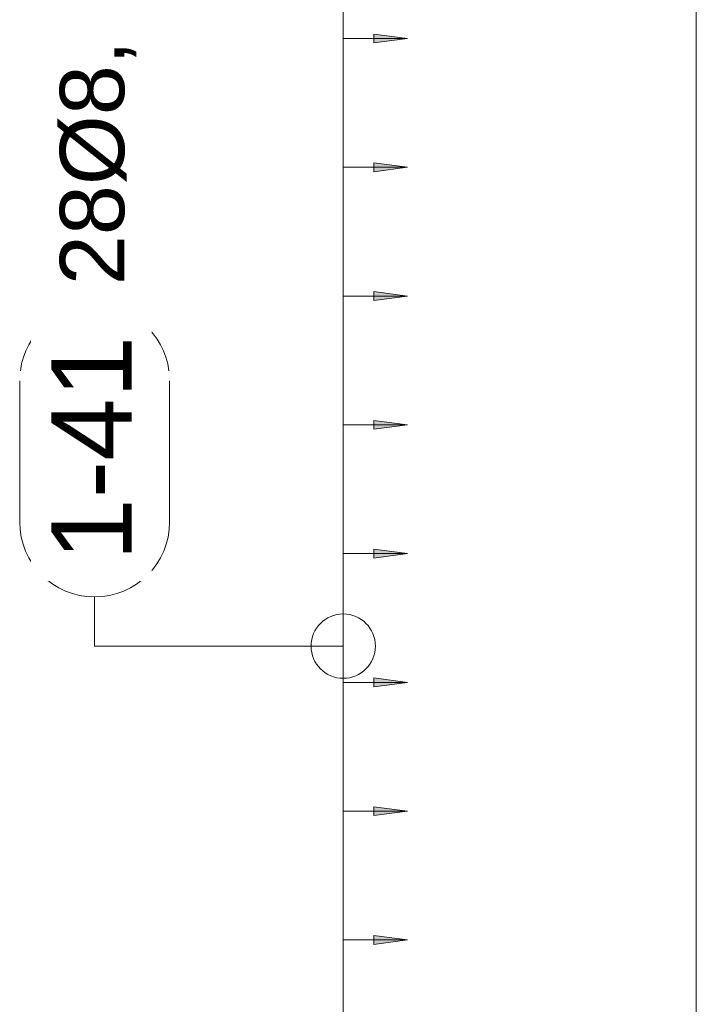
# Model space of a CAD drawing. Header units: millimetres. Extents: x -25607 to 9385, y 1894 to 10168.
# Tile 146 of 181: x 3484 to 4009, y 7270 to 8035. Entities that reach past the tile are written whole.
import ezdxf

# ---------------------------------------------------------------- set-up
doc = ezdxf.new("R2010")
doc.units = ezdxf.units.MM
for name, color, linetype, lineweight in [('A-ANNO-DIMS', 211, 'Continuous', 5), ('A-ANNO-DIMS-25', 211, 'Continuous', 5), ('S-COLS', 52, 'Continuous', 9), ('S-RBAR-IDEN', 171, 'Continuous', 5)]:
    doc.layers.add(name, color=color, linetype=linetype, lineweight=lineweight)
doc.styles.add('Arial', font='arial.ttf', dxfattribs={"height": 50})
doc.styles.add('Arial_1', font='arial.ttf', dxfattribs={"height": 62.5})
doc.dimstyles.new('Výztuž_kusy__řezy__3', dxfattribs={"dimscale": 304.8, "dimtxt": 0.18, "dimasz": 0, "dimexe": 0, "dimexo": 0.0625, "dimgap": 0.082021, "dimtad": 1, "dimdec": 0, "dimzin": 0, "dimdsep": 46, "dimtxsty": 'Arial_1', "dimblk1": 'NONE', "dimblk2": 'NONE', "dimsah": 1, "dimcen": 0.09, "dimazin": 0, "dimtfac": 1, "dimtdec": 4, "dimtix": 1, "dimtmove": 0, "dimatfit": 3, "dimfxl": 0.164042, "dimfxlon": 1, "dimtvp": 1, "dimtfill": 1, "dimtolj": 1, "dimtzin": 0, "dimarcsym": 2})

# ---------------------------------------------------------------- blocks, each defined once
blk = doc.blocks.new('DIMBLOCK609-V5')
at = {"layer": 'A-ANNO-DIMS-25'}
for points in [[(3785.15, 8120), (3758.86, 8123.46), (3758.86, 8116.54)], [(3785.15, 8020), (3758.86, 8023.46), (3758.86, 8016.54)]]:
    blk.add_hatch(color=256, dxfattribs=at).paths.add_polyline_path(points)
for p, q in [((3785.15, 8120), (3758.86, 8123.46)), ((3758.86, 8123.46), (3758.86, 8116.54)), ((3735.15, 8120), (3735.15, 8020)), ((3735.15, 8120), (3735.15, 8120)), ((3735.15, 8120), (3785.15, 8120)), ((3758.86, 8116.54), (3785.15, 8120)), ((3785.15, 8020), (3758.86, 8023.46)), ((3758.86, 8023.46), (3758.86, 8016.54)), ((3735.15, 8020), (3735.15, 8020)), ((3735.15, 8020), (3785.15, 8020)), ((3758.86, 8016.54), (3785.15, 8020))]:
    blk.add_line(p, q, dxfattribs=at)
blk = doc.blocks.new('_None')
blk = doc.blocks.new('DIMBLOCK610-V5')
at = {"layer": 'A-ANNO-DIMS-25'}
for points in [[(3785.15, 8020), (3758.86, 8023.46), (3758.86, 8016.54)], [(3785.15, 7920), (3758.86, 7923.46), (3758.86, 7916.54)]]:
    blk.add_hatch(color=256, dxfattribs=at).paths.add_polyline_path(points)
for p, q in [((3785.15, 8020), (3758.86, 8023.46)), ((3758.86, 8023.46), (3758.86, 8016.54)), ((3735.15, 8020), (3735.15, 7920)), ((3735.15, 8020), (3735.15, 8020)), ((3735.15, 8020), (3785.15, 8020)), ((3758.86, 8016.54), (3785.15, 8020)), ((3785.15, 7920), (3758.86, 7923.46)), ((3758.86, 7923.46), (3758.86, 7916.54)), ((3735.15, 7920), (3735.15, 7920)), ((3735.15, 7920), (3785.15, 7920)), ((3758.86, 7916.54), (3785.15, 7920))]:
    blk.add_line(p, q, dxfattribs=at)
blk = doc.blocks.new('DIMBLOCK611-V5')
at = {"layer": 'A-ANNO-DIMS-25'}
for points in [[(3785.15, 7920), (3758.86, 7923.46), (3758.86, 7916.54)], [(3785.15, 7820), (3758.86, 7823.46), (3758.86, 7816.54)]]:
    blk.add_hatch(color=256, dxfattribs=at).paths.add_polyline_path(points)
for p, q in [((3785.15, 7920), (3758.86, 7923.46)), ((3758.86, 7923.46), (3758.86, 7916.54)), ((3735.15, 7920), (3735.15, 7820)), ((3735.15, 7920), (3735.15, 7920)), ((3735.15, 7920), (3785.15, 7920)), ((3758.86, 7916.54), (3785.15, 7920)), ((3785.15, 7820), (3758.86, 7823.46)), ((3758.86, 7823.46), (3758.86, 7816.54)), ((3735.15, 7820), (3735.15, 7820)), ((3735.15, 7820), (3785.15, 7820)), ((3758.86, 7816.54), (3785.15, 7820))]:
    blk.add_line(p, q, dxfattribs=at)
blk = doc.blocks.new('DIMBLOCK612-V5')
at = {"layer": 'A-ANNO-DIMS-25'}
for points in [[(3785.15, 7820), (3758.86, 7823.46), (3758.86, 7816.54)], [(3785.15, 7720), (3758.86, 7723.46), (3758.86, 7716.54)]]:
    blk.add_hatch(color=256, dxfattribs=at).paths.add_polyline_path(points)
for p, q in [((3785.15, 7820), (3758.86, 7823.46)), ((3758.86, 7823.46), (3758.86, 7816.54)), ((3735.15, 7820), (3735.15, 7720)), ((3735.15, 7820), (3735.15, 7820)), ((3735.15, 7820), (3785.15, 7820)), ((3758.86, 7816.54), (3785.15, 7820)), ((3785.15, 7720), (3758.86, 7723.46)), ((3758.86, 7723.46), (3758.86, 7716.54)), ((3735.15, 7720), (3735.15, 7720)), ((3735.15, 7720), (3785.15, 7720)), ((3758.86, 7716.54), (3785.15, 7720))]:
    blk.add_line(p, q, dxfattribs=at)
blk = doc.blocks.new('DIMBLOCK613-V5')
at = {"layer": 'A-ANNO-DIMS-25'}
for points in [[(3785.15, 7720), (3758.86, 7723.46), (3758.86, 7716.54)], [(3785.15, 7620), (3758.86, 7623.46), (3758.86, 7616.54)]]:
    blk.add_hatch(color=256, dxfattribs=at).paths.add_polyline_path(points)
for p, q in [((3785.15, 7720), (3758.86, 7723.46)), ((3758.86, 7723.46), (3758.86, 7716.54)), ((3735.15, 7720), (3735.15, 7620)), ((3735.15, 7720), (3735.15, 7720)), ((3735.15, 7720), (3785.15, 7720)), ((3758.86, 7716.54), (3785.15, 7720)), ((3785.15, 7620), (3758.86, 7623.46)), ((3758.86, 7623.46), (3758.86, 7616.54)), ((3735.15, 7620), (3735.15, 7620)), ((3735.15, 7620), (3785.15, 7620)), ((3758.86, 7616.54), (3785.15, 7620))]:
    blk.add_line(p, q, dxfattribs=at)
blk = doc.blocks.new('DIMBLOCK614-V5')
at = {"layer": 'A-ANNO-DIMS-25'}
for points in [[(3785.15, 7620), (3758.86, 7623.46), (3758.86, 7616.54)], [(3785.15, 7520), (3758.86, 7523.46), (3758.86, 7516.54)]]:
    blk.add_hatch(color=256, dxfattribs=at).paths.add_polyline_path(points)
for p, q in [((3785.15, 7620), (3758.86, 7623.46)), ((3758.86, 7623.46), (3758.86, 7616.54)), ((3735.15, 7620), (3735.15, 7520)), ((3735.15, 7620), (3735.15, 7620)), ((3735.15, 7620), (3785.15, 7620)), ((3758.86, 7616.54), (3785.15, 7620)), ((3735.15, 7520), (3735.15, 7520)), ((3735.15, 7520), (3785.15, 7520)), ((3785.15, 7520), (3758.86, 7523.46)), ((3758.86, 7523.46), (3758.86, 7516.54)), ((3758.86, 7516.54), (3785.15, 7520))]:
    blk.add_line(p, q, dxfattribs=at)
blk = doc.blocks.new('DIMBLOCK615-V5')
at = {"layer": 'A-ANNO-DIMS-25'}
for points in [[(3785.15, 7520), (3758.86, 7523.46), (3758.86, 7516.54)], [(3785.15, 7420), (3758.86, 7423.46), (3758.86, 7416.54)]]:
    blk.add_hatch(color=256, dxfattribs=at).paths.add_polyline_path(points)
for p, q in [((3735.15, 7520), (3735.15, 7420)), ((3735.15, 7520), (3735.15, 7520)), ((3735.15, 7520), (3785.15, 7520)), ((3785.15, 7520), (3758.86, 7523.46)), ((3758.86, 7523.46), (3758.86, 7516.54)), ((3758.86, 7516.54), (3785.15, 7520)), ((3735.15, 7420), (3735.15, 7420)), ((3735.15, 7420), (3785.15, 7420)), ((3785.15, 7420), (3758.86, 7423.46)), ((3758.86, 7423.46), (3758.86, 7416.54)), ((3758.86, 7416.54), (3785.15, 7420))]:
    blk.add_line(p, q, dxfattribs=at)
blk = doc.blocks.new('DIMBLOCK616-V5')
at = {"layer": 'A-ANNO-DIMS-25'}
for points in [[(3785.15, 7420), (3758.86, 7423.46), (3758.86, 7416.54)], [(3785.15, 7320), (3758.86, 7323.46), (3758.86, 7316.54)]]:
    blk.add_hatch(color=256, dxfattribs=at).paths.add_polyline_path(points)
for p, q in [((3735.15, 7420), (3735.15, 7320)), ((3735.15, 7420), (3735.15, 7420)), ((3735.15, 7420), (3785.15, 7420)), ((3785.15, 7420), (3758.86, 7423.46)), ((3758.86, 7423.46), (3758.86, 7416.54)), ((3758.86, 7416.54), (3785.15, 7420)), ((3735.15, 7320), (3735.15, 7320)), ((3735.15, 7320), (3785.15, 7320)), ((3785.15, 7320), (3758.86, 7323.46)), ((3758.86, 7323.46), (3758.86, 7316.54)), ((3758.86, 7316.54), (3785.15, 7320))]:
    blk.add_line(p, q, dxfattribs=at)
blk = doc.blocks.new('DIMBLOCK617-V5')
at = {"layer": 'A-ANNO-DIMS-25'}
for points in [[(3785.15, 7320), (3758.86, 7323.46), (3758.86, 7316.54)], [(3785.15, 7220), (3758.86, 7223.46), (3758.86, 7216.54)]]:
    blk.add_hatch(color=256, dxfattribs=at).paths.add_polyline_path(points)
for p, q in [((3735.15, 7320), (3735.15, 7220)), ((3735.15, 7320), (3735.15, 7320)), ((3735.15, 7320), (3785.15, 7320)), ((3785.15, 7320), (3758.86, 7323.46)), ((3758.86, 7323.46), (3758.86, 7316.54)), ((3758.86, 7316.54), (3785.15, 7320)), ((3735.15, 7220), (3735.15, 7220)), ((3735.15, 7220), (3785.15, 7220)), ((3785.15, 7220), (3758.86, 7223.46)), ((3758.86, 7223.46), (3758.86, 7216.54)), ((3758.86, 7216.54), (3785.15, 7220))]:
    blk.add_line(p, q, dxfattribs=at)
blk = doc.blocks.new('DIMBLOCK631-V5')
at = {"layer": 'A-ANNO-DIMS-25'}
for points in [[(3785.15, 8620), (3758.86, 8623.46), (3758.86, 8616.54)], [(3785.15, 8520), (3758.86, 8523.46), (3758.86, 8516.54)], [(3785.15, 8420), (3758.86, 8423.46), (3758.86, 8416.54)], [(3785.15, 8320), (3758.86, 8323.46), (3758.86, 8316.54)], [(3785.15, 8220), (3758.86, 8223.46), (3758.86, 8216.54)], [(3785.15, 8120), (3758.86, 8123.46), (3758.86, 8116.54)], [(3785.15, 8020), (3758.86, 8023.46), (3758.86, 8016.54)], [(3785.15, 7920), (3758.86, 7923.46), (3758.86, 7916.54)], [(3785.15, 7820), (3758.86, 7823.46), (3758.86, 7816.54)], [(3785.15, 7720), (3758.86, 7723.46), (3758.86, 7716.54)], [(3785.15, 7620), (3758.86, 7623.46), (3758.86, 7616.54)], [(3785.15, 7520), (3758.86, 7523.46), (3758.86, 7516.54)], [(3785.15, 7420), (3758.86, 7423.46), (3758.86, 7416.54)], [(3785.15, 7320), (3758.86, 7323.46), (3758.86, 7316.54)], [(3785.15, 7220), (3758.86, 7223.46), (3758.86, 7216.54)], [(3785.15, 7120), (3758.86, 7123.46), (3758.86, 7116.54)], [(3785.15, 7020), (3758.86, 7023.46), (3758.86, 7016.54)], [(3785.15, 6920), (3758.86, 6923.46), (3758.86, 6916.54)], [(3785.15, 6820), (3758.86, 6823.46), (3758.86, 6816.54)], [(3785.15, 6720), (3758.86, 6723.46), (3758.86, 6716.54)], [(3785.15, 6620), (3758.86, 6623.46), (3758.86, 6616.54)], [(3785.15, 6520), (3758.86, 6523.46), (3758.86, 6516.54)], [(3785.15, 6420), (3758.86, 6423.46), (3758.86, 6416.54)], [(3785.15, 6320), (3758.86, 6323.46), (3758.86, 6316.54)], [(3785.15, 6220), (3758.86, 6223.46), (3758.86, 6216.54)], [(3785.15, 6120), (3758.86, 6123.46), (3758.86, 6116.54)], [(3785.15, 6020), (3758.86, 6023.46), (3758.86, 6016.54)], [(3785.15, 5920), (3758.86, 5923.46), (3758.86, 5916.54)]]:
    blk.add_hatch(color=256, dxfattribs=at).paths.add_polyline_path(points)
for p, q in [((3735.15, 8620), (3735.15, 5920)), ((3735.15, 8620), (3735.15, 8520)), ((3735.15, 8620), (3735.15, 8620)), ((3735.15, 8620), (3785.15, 8620)), ((3785.15, 8620), (3758.86, 8623.46)), ((3758.86, 8623.46), (3758.86, 8616.54)), ((3758.86, 8616.54), (3785.15, 8620)), ((3735.15, 8520), (3735.15, 8420)), ((3735.15, 8520), (3735.15, 8520)), ((3735.15, 8520), (3785.15, 8520)), ((3785.15, 8520), (3758.86, 8523.46)), ((3758.86, 8523.46), (3758.86, 8516.54)), ((3758.86, 8516.54), (3785.15, 8520)), ((3735.15, 8420), (3735.15, 8320)), ((3735.15, 8420), (3735.15, 8420)), ((3735.15, 8420), (3785.15, 8420)), ((3785.15, 8420), (3758.86, 8423.46)), ((3758.86, 8423.46), (3758.86, 8416.54)), ((3758.86, 8416.54), (3785.15, 8420)), ((3735.15, 8320), (3735.15, 8220)), ((3735.15, 8320), (3735.15, 8320)), ((3735.15, 8320), (3785.15, 8320)), ((3785.15, 8320), (3758.86, 8323.46)), ((3758.86, 8323.46), (3758.86, 8316.54)), ((3758.86, 8316.54), (3785.15, 8320)), ((3735.15, 8220), (3735.15, 8120)), ((3735.15, 8220), (3735.15, 8220)), ((3735.15, 8220), (3785.15, 8220)), ((3785.15, 8220), (3758.86, 8223.46)), ((3758.86, 8223.46), (3758.86, 8216.54)), ((3758.86, 8216.54), (3785.15, 8220)), ((3785.15, 8120), (3758.86, 8123.46)), ((3758.86, 8123.46), (3758.86, 8116.54)), ((3735.15, 8120), (3735.15, 8020)), ((3735.15, 8120), (3735.15, 8120)), ((3735.15, 8120), (3785.15, 8120)), ((3758.86, 8116.54), (3785.15, 8120)), ((3785.15, 8020), (3758.86, 8023.46)), ((3758.86, 8023.46), (3758.86, 8016.54)), ((3735.15, 8020), (3735.15, 7920)), ((3735.15, 8020), (3735.15, 8020)), ((3735.15, 8020), (3785.15, 8020)), ((3758.86, 8016.54), (3785.15, 8020)), ((3785.15, 7920), (3758.86, 7923.46)), ((3758.86, 7923.46), (3758.86, 7916.54)), ((3735.15, 7920), (3735.15, 7820)), ((3735.15, 7920), (3735.15, 7920)), ((3735.15, 7920), (3785.15, 7920)), ((3758.86, 7916.54), (3785.15, 7920)), ((3785.15, 7820), (3758.86, 7823.46)), ((3758.86, 7823.46), (3758.86, 7816.54)), ((3735.15, 7820), (3735.15, 7720)), ((3735.15, 7820), (3735.15, 7820)), ((3735.15, 7820), (3785.15, 7820)), ((3758.86, 7816.54), (3785.15, 7820)), ((3785.15, 7720), (3758.86, 7723.46)), ((3758.86, 7723.46), (3758.86, 7716.54)), ((3735.15, 7720), (3735.15, 7620)), ((3735.15, 7720), (3735.15, 7720)), ((3735.15, 7720), (3785.15, 7720)), ((3758.86, 7716.54), (3785.15, 7720)), ((3785.15, 7620), (3758.86, 7623.46)), ((3758.86, 7623.46), (3758.86, 7616.54)), ((3735.15, 7620), (3735.15, 7520)), ((3735.15, 7620), (3735.15, 7620)), ((3735.15, 7620), (3785.15, 7620)), ((3758.86, 7616.54), (3785.15, 7620)), ((3735.15, 7520), (3735.15, 7420)), ((3735.15, 7520), (3735.15, 7520)), ((3735.15, 7520), (3785.15, 7520)), ((3785.15, 7520), (3758.86, 7523.46)), ((3758.86, 7523.46), (3758.86, 7516.54)), ((3758.86, 7516.54), (3785.15, 7520)), ((3735.15, 7420), (3735.15, 7320)), ((3735.15, 7420), (3735.15, 7420)), ((3735.15, 7420), (3785.15, 7420)), ((3785.15, 7420), (3758.86, 7423.46)), ((3758.86, 7423.46), (3758.86, 7416.54)), ((3758.86, 7416.54), (3785.15, 7420)), ((3735.15, 7320), (3735.15, 7220)), ((3735.15, 7320), (3735.15, 7320)), ((3735.15, 7320), (3785.15, 7320)), ((3785.15, 7320), (3758.86, 7323.46)), ((3758.86, 7323.46), (3758.86, 7316.54)), ((3758.86, 7316.54), (3785.15, 7320)), ((3735.15, 7220), (3735.15, 7120)), ((3735.15, 7220), (3735.15, 7220)), ((3735.15, 7220), (3785.15, 7220)), ((3785.15, 7220), (3758.86, 7223.46)), ((3758.86, 7223.46), (3758.86, 7216.54)), ((3758.86, 7216.54), (3785.15, 7220)), ((3735.15, 7120), (3735.15, 7020)), ((3735.15, 7120), (3735.15, 7120)), ((3735.15, 7120), (3785.15, 7120)), ((3785.15, 7120), (3758.86, 7123.46)), ((3758.86, 7123.46), (3758.86, 7116.54)), ((3758.86, 7116.54), (3785.15, 7120)), ((3735.15, 7020), (3735.15, 6920)), ((3735.15, 7020), (3735.15, 7020)), ((3735.15, 7020), (3785.15, 7020)), ((3785.15, 7020), (3758.86, 7023.46)), ((3758.86, 7023.46), (3758.86, 7016.54)), ((3758.86, 7016.54), (3785.15, 7020)), ((3735.15, 6920), (3735.15, 6820)), ((3735.15, 6920), (3735.15, 6920)), ((3735.15, 6920), (3785.15, 6920)), ((3785.15, 6920), (3758.86, 6923.46)), ((3758.86, 6923.46), (3758.86, 6916.54)), ((3758.86, 6916.54), (3785.15, 6920)), ((3785.15, 6820), (3758.86, 6823.46)), ((3758.86, 6823.46), (3758.86, 6816.54)), ((3735.15, 6820), (3735.15, 6720)), ((3735.15, 6820), (3735.15, 6820)), ((3735.15, 6820), (3785.15, 6820)), ((3758.86, 6816.54), (3785.15, 6820)), ((3785.15, 6720), (3758.86, 6723.46)), ((3758.86, 6723.46), (3758.86, 6716.54)), ((3735.15, 6720), (3735.15, 6620)), ((3735.15, 6720), (3735.15, 6720)), ((3735.15, 6720), (3785.15, 6720)), ((3758.86, 6716.54), (3785.15, 6720)), ((3785.15, 6620), (3758.86, 6623.46)), ((3758.86, 6623.46), (3758.86, 6616.54)), ((3735.15, 6620), (3735.15, 6520)), ((3735.15, 6620), (3735.15, 6620)), ((3735.15, 6620), (3785.15, 6620)), ((3758.86, 6616.54), (3785.15, 6620)), ((3785.15, 6520), (3758.86, 6523.46)), ((3758.86, 6523.46), (3758.86, 6516.54)), ((3735.15, 6520), (3735.15, 6420)), ((3735.15, 6520), (3735.15, 6520)), ((3735.15, 6520), (3785.15, 6520)), ((3758.86, 6516.54), (3785.15, 6520)), ((3785.15, 6420), (3758.86, 6423.46)), ((3758.86, 6423.46), (3758.86, 6416.54)), ((3735.15, 6420), (3735.15, 6320)), ((3735.15, 6420), (3735.15, 6420)), ((3735.15, 6420), (3785.15, 6420)), ((3758.86, 6416.54), (3785.15, 6420)), ((3735.15, 6320), (3735.15, 6220)), ((3735.15, 6320), (3735.15, 6320)), ((3735.15, 6320), (3785.15, 6320)), ((3785.15, 6320), (3758.86, 6323.46)), ((3758.86, 6323.46), (3758.86, 6316.54)), ((3758.86, 6316.54), (3785.15, 6320)), ((3735.15, 6220), (3735.15, 6120)), ((3735.15, 6220), (3735.15, 6220)), ((3735.15, 6220), (3785.15, 6220)), ((3785.15, 6220), (3758.86, 6223.46)), ((3758.86, 6223.46), (3758.86, 6216.54)), ((3758.86, 6216.54), (3785.15, 6220)), ((3735.15, 6120), (3735.15, 6020)), ((3735.15, 6120), (3735.15, 6120)), ((3735.15, 6120), (3785.15, 6120)), ((3785.15, 6120), (3758.86, 6123.46)), ((3758.86, 6123.46), (3758.86, 6116.54)), ((3758.86, 6116.54), (3785.15, 6120)), ((3735.15, 6020), (3735.15, 5920)), ((3735.15, 6020), (3735.15, 6020)), ((3735.15, 6020), (3785.15, 6020)), ((3785.15, 6020), (3758.86, 6023.46)), ((3758.86, 6023.46), (3758.86, 6016.54)), ((3758.86, 6016.54), (3785.15, 6020)), ((3735.15, 5920), (3735.15, 5920)), ((3735.15, 5920), (3785.15, 5920)), ((3785.15, 5920), (3758.86, 5923.46)), ((3758.86, 5923.46), (3758.86, 5916.54)), ((3758.86, 5916.54), (3785.15, 5920))]:
    blk.add_line(p, q, dxfattribs=at)
blk = doc.blocks.new('Popisek výztuže__BEZ NATOČENÍ_ - _Typ_ množství_PRAVÝ _řezy_-573725-V5')
at = {"layer": 'S-RBAR-IDEN'}
for p, q in [((-15461.32, 9359.75), (-15571.02, 9359.75)), ((-15571.02, 9243.32), (-15461.32, 9243.32))]:
    blk.add_line(p, q, dxfattribs=at)
for centre, start, end in [((-15571.02, 9301.53), 90, 270), ((-15461.32, 9301.53), 277.64339, 82.35661)]:
    blk.add_arc(centre, 58.22, start, end, dxfattribs=at)

msp = doc.modelspace()

# ---------------------------------------------------------------- linework, layer by layer
at = {"layer": 'S-COLS'}
for p, q in [((4009.44, 8670), (4009.44, 5870)), ((4009.44, 5870), (4009.44, 8670))]:
    msp.add_line(p, q, dxfattribs=at)
at = {"layer": 'S-RBAR-IDEN'}
for p, q in [((3542.06, 7548.15), (3542.06, 7586.34)), ((3735.15, 7548.15), (3542.06, 7548.15))]:
    msp.add_line(p, q, dxfattribs=at)
msp.add_circle((3735.15, 7548.15), 25, dxfattribs=at)

# ---------------------------------------------------------------- block references
at = {"layer": 'S-RBAR-IDEN', "rotation": 89.99999999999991}
msp.add_blockref('Popisek výztuže__BEZ NATOČENÍ_ - _Typ_ množství_PRAVÝ _řezy_-573725-V5', (12843.59, 23215.57), dxfattribs=at)

# ---------------------------------------------------------------- texts
at = {"layer": 'S-RBAR-IDEN', "insert": (3515.06, 7828.46), "char_height": 50, "width": 258.5442, "attachment_point": 1, "rotation": 90, "style": 'Arial', "bg_fill": 3, "box_fill_scale": 1.25, "bg_fill_color": 256, "bg_fill_true_color": 13158600, "bg_fill_transparency": 0}
msp.add_mtext('28Ø8, ', dxfattribs=at)

# ---------------------------------------------------------------- dimensions: what is measured, and where the dimension line sits
at = {"layer": 'A-ANNO-DIMS'}
for base, p1, p2, text, override, picture, middle in [((3735.15, 5920), (3785.15, 8620), (3785.15, 5920), '100 2700', {"dimpost": '<>', "dimblk1": 'None', "dimblk2": 'None', "dimsah": 1, "dimfxl": 2700}, 'DIMBLOCK631-V5', (3678.24, 7270)), ((3735.15, 8020), (3785.15, 8120), (3785.15, 8020), ' ', {"dimpost": '<>', "dimfxl": 100}, 'DIMBLOCK609-V5', (3735.15, 8070)), ((3735.15, 7920), (3785.15, 8020), (3785.15, 7920), ' ', {"dimpost": '<>', "dimfxl": 100}, 'DIMBLOCK610-V5', (3735.15, 7970)), ((3735.15, 7820), (3785.15, 7920), (3785.15, 7820), ' ', {"dimpost": '<>', "dimfxl": 100}, 'DIMBLOCK611-V5', (3735.15, 7870)), ((3735.15, 7720), (3785.15, 7820), (3785.15, 7720), ' ', {"dimpost": '<>', "dimfxl": 100}, 'DIMBLOCK612-V5', (3735.15, 7770)), ((3735.15, 7620), (3785.15, 7720), (3785.15, 7620), ' ', {"dimpost": '<>', "dimfxl": 100}, 'DIMBLOCK613-V5', (3735.15, 7670)), ((3735.15, 7520), (3785.15, 7620), (3785.15, 7520), ' ', {"dimpost": '<>', "dimfxl": 100}, 'DIMBLOCK614-V5', (3735.15, 7570)), ((3735.15, 7420), (3785.15, 7520), (3785.15, 7420), ' ', {"dimpost": '<>', "dimfxl": 100}, 'DIMBLOCK615-V5', (3735.15, 7470)), ((3735.15, 7320), (3785.15, 7420), (3785.15, 7320), ' ', {"dimpost": '<>', "dimfxl": 100}, 'DIMBLOCK616-V5', (3735.15, 7370)), ((3735.15, 7220), (3785.15, 7320), (3785.15, 7220), ' ', {"dimpost": '<>', "dimfxl": 100}, 'DIMBLOCK617-V5', (3735.15, 7270))]:
    dim = msp.add_linear_dim(base=base, p1=p1, p2=p2, angle=90, text=text, dimstyle='Výztuž_kusy__řezy__3', override=override, dxfattribs=at)
    dim.commit()
    dim.dimension.update_dxf_attribs({"geometry": picture, "text_midpoint": middle})

# ---------------------------------------------------------------- next in the draw order: texts
at = {"layer": 'S-RBAR-IDEN', "insert": (3508.32, 7614.47), "char_height": 62.5, "width": 210.443, "attachment_point": 1, "rotation": 90, "style": 'Arial_1', "bg_fill": 3, "box_fill_scale": 1.25, "bg_fill_color": 256, "bg_fill_true_color": 13158600, "bg_fill_transparency": 0}
msp.add_mtext('1-41', dxfattribs=at)

doc.saveas('drawing.dxf')
